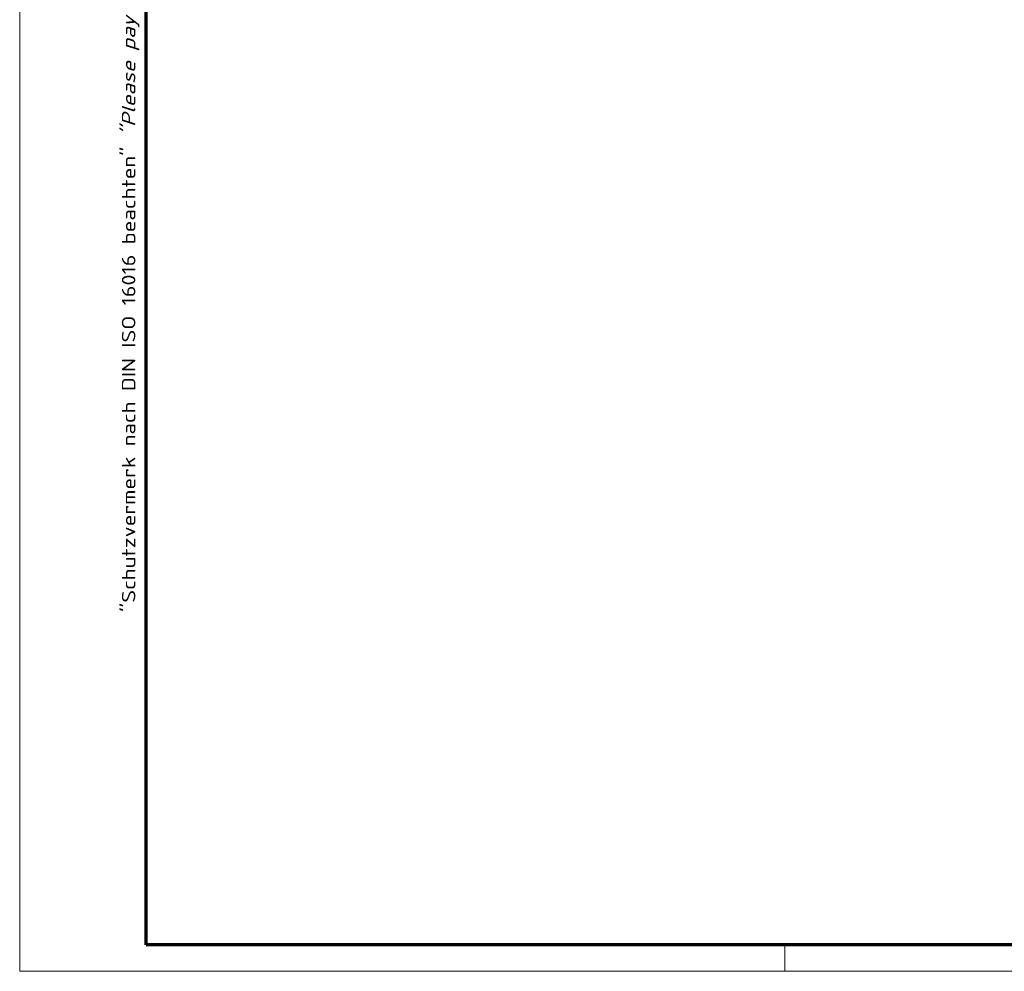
# Model space of a CAD drawing. Header units: millimetres. Extents: x 1 to 593, y 1 to 419.
# Tile 1 of 6: x 1 to 149, y 1 to 144. Entities that reach past the tile are written whole.
import ezdxf

# ---------------------------------------------------------------- set-up
doc = ezdxf.new("R2010")
doc.units = ezdxf.units.MM
doc.layers.get('0').update_dxf_attribs({"lineweight": 25})
doc.layers.add('Rahmen (ISO)', color=7, linetype='Continuous', lineweight=70)
doc.styles.add('Notiztext (DIN)', font='isocpeur.ttf', dxfattribs={"width": 1.1})

# ---------------------------------------------------------------- blocks, each defined once
blk = doc.blocks.new('Ränder Bopla-A2-Rahmen')
at = {"layer": 'Rahmen (ISO)', "color": 1, "lineweight": 18}
for p, q in [((1, 419), (1, 1)), ((116, 5), (116, 1)), ((1, 1), (593, 1))]:
    blk.add_line(p, q, dxfattribs=at)
at = {"layer": 'Rahmen (ISO)', "color": 91, "lineweight": 70}
for p, q in [((20, 5), (20, 415)), ((589, 5), (20, 5))]:
    blk.add_line(p, q, dxfattribs=at)
at = {"layer": 'Rahmen (ISO)', "color": 1, "insert": (19, 55), "char_height": 2.03, "width": 162.684, "attachment_point": 7, "rotation": 90, "style": 'Notiztext (DIN)'}
blk.add_mtext('\\fISOCPEUR|b0|i0;\\W1.20;\\H2.0300;"Schutzvermerk nach DIN ISO 16016 beachten" \\fISOCPEUR|b0|i1;\\W1.20;\\H2.0300;"Please pay attention to copyright note DIN ISO 16016"', dxfattribs=at)

msp = doc.modelspace()

# ---------------------------------------------------------------- block references
msp.add_blockref('Ränder Bopla-A2-Rahmen', (0, 0))

doc.saveas('drawing.dxf')
